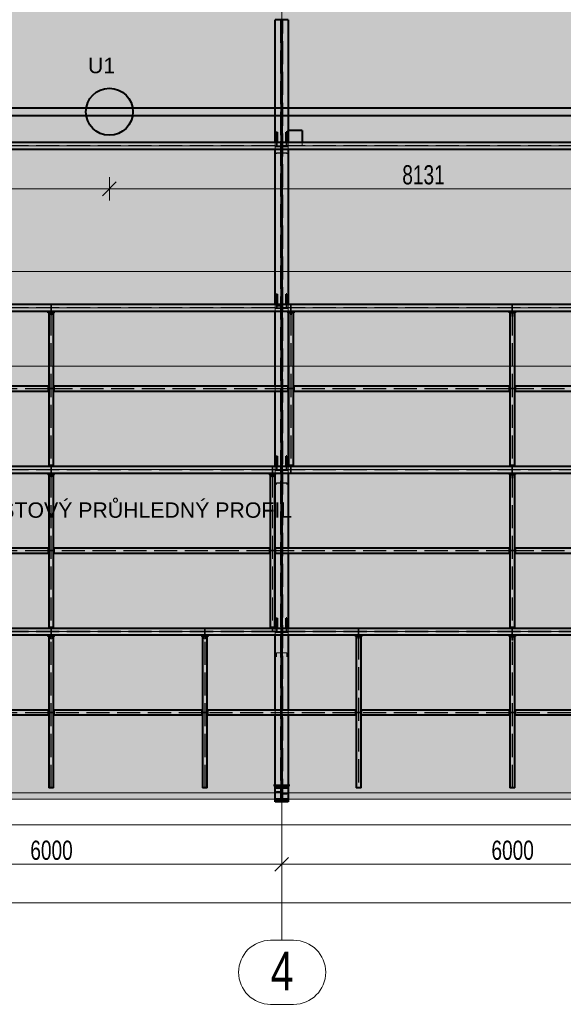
# Model space of a CAD drawing. Header units: metres. Extents: x 212 to 317, y 37 to 97.
# Tile 23 of 52: x 237 to 244, y 68 to 80. Entities that reach past the tile are written whole.
import ezdxf

# ---------------------------------------------------------------- set-up
doc = ezdxf.new("R2010")
doc.units = ezdxf.units.M
for name, pattern in [('__RA_15', [1.7, 1, -0.3, 0.1, -0.3]), ('__RA_2', [0.4, 0.3, -0.1]), ('__RA_4', [0.6, 0.3, -0.1, 0, -0.1, 0, -0.1])]:
    doc.linetypes.add(name, pattern=pattern)
for name, color, linetype, lineweight in [('OSY', 204, '__RA_15', 13), ('POPIS', 7, 'Continuous', 13), ('Standard', 7, 'Continuous', 40), ('VYZTUZ', 11, 'Continuous', 50)]:
    doc.layers.add(name, color=color, linetype=linetype, lineweight=lineweight)
doc.styles.add('ARIAL', font='ARIAL.TTF')

msp = doc.modelspace()

# ---------------------------------------------------------------- hatches: boundary and pattern name
at = {"layer": 'Standard', "linetype": 'Continuous', "lineweight": 13}
for color, points in [(7, [(225.682, 76.634), (291.2, 76.634), (288.775, 80.895), (228.108, 80.895)]), (204, [(228.441, 76.634), (228.441, 70.236), (244.441, 70.236), (244.441, 76.634)])]:
    msp.add_hatch(color=color, dxfattribs=at).paths.add_polyline_path(points)

# ---------------------------------------------------------------- linework, layer by layer
at = {"layer": 'OSY', "color": 204, "linetype": 'Continuous', "lineweight": 13}
for p, q in [((240.441, 68.407), (240.441, 93.935)), ((217.354, 78.742), (298.452, 78.742)), ((217.354, 76.634), (298.452, 76.634)), ((217.354, 74.527), (298.452, 74.527)), ((217.354, 72.419), (298.452, 72.419)), ((217.354, 70.318), (298.452, 70.318)), ((240.596, 68.401), (240.297, 68.401)), ((240.441, 68.407), (240.441, 68.407)), ((240.596, 67.567), (240.297, 67.567))]:
    msp.add_line(p, q, dxfattribs=at)
for centre, start, end in [((240.297, 67.984), 90, 270), ((240.596, 67.984), 270, 90)]:
    msp.add_arc(centre, 0.417, start, end, dxfattribs=at)
at = {"layer": 'Standard', "color": 1, "linetype": 'Continuous', "lineweight": 40}
for p, q in [((240.435, 80.381), (240.355, 80.381)), ((240.355, 78.787), (240.355, 80.381)), ((240.435, 80.381), (240.435, 78.787)), ((240.527, 80.381), (240.447, 80.381)), ((240.447, 78.787), (240.447, 80.381)), ((240.527, 80.381), (240.527, 78.942)), ((230.154, 79.234), (286.728, 79.234)), ((229.982, 79.134), (286.9, 79.134)), ((240.527, 78.942), (240.527, 78.787)), ((240.707, 78.942), (240.527, 78.942)), ((240.527, 78.787), (240.527, 78.942)), ((240.707, 78.942), (240.707, 78.787)), ((240.373, 78.787), (240.373, 78.918)), ((240.381, 78.918), (240.373, 78.918)), ((240.381, 78.918), (240.381, 78.787)), ((240.447, 78.833), (240.435, 78.833)), ((240.509, 78.918), (240.501, 78.918)), ((240.501, 78.787), (240.501, 78.918)), ((240.509, 78.918), (240.509, 78.787)), ((234.447, 78.787), (240.435, 78.787)), ((234.447, 78.697), (240.435, 78.697)), ((240.355, 76.679), (240.355, 78.697)), ((240.435, 78.787), (240.435, 78.697)), ((240.447, 78.739), (240.435, 78.739)), ((240.435, 78.729), (240.447, 78.729)), ((240.435, 78.697), (240.435, 76.679)), ((240.447, 78.787), (246.435, 78.787)), ((240.447, 78.697), (240.447, 78.787)), ((240.447, 76.679), (240.447, 78.697)), ((240.447, 78.697), (246.435, 78.697)), ((240.527, 78.697), (240.527, 76.679)), ((240.447, 78.533), (240.435, 78.533)), ((240.373, 76.679), (240.373, 76.811)), ((240.381, 76.811), (240.373, 76.811)), ((240.381, 76.811), (240.381, 76.679)), ((240.509, 76.811), (240.501, 76.811)), ((240.501, 76.679), (240.501, 76.811)), ((240.509, 76.811), (240.509, 76.679)), ((234.447, 76.679), (240.435, 76.679)), ((240.447, 76.735), (240.435, 76.735)), ((240.435, 76.679), (240.435, 76.589)), ((240.447, 76.632), (240.435, 76.632)), ((240.447, 76.679), (246.435, 76.679)), ((240.447, 76.589), (240.447, 76.679)), ((234.447, 76.589), (240.435, 76.589)), ((237.391, 76.581), (237.391, 76.589)), ((237.391, 76.581), (237.491, 76.581)), ((237.399, 76.581), (237.399, 76.576)), ((237.399, 76.576), (237.434, 76.576)), ((237.409, 76.571), (237.409, 74.58)), ((237.409, 76.571), (237.473, 76.571)), ((237.434, 76.576), (237.434, 76.571)), ((237.439, 76.571), (237.439, 76.581)), ((237.443, 76.581), (237.443, 76.571)), ((237.448, 76.571), (237.448, 76.576)), ((237.448, 76.576), (237.483, 76.576)), ((237.473, 74.58), (237.473, 76.571)), ((237.483, 76.576), (237.483, 76.581)), ((237.491, 76.589), (237.491, 76.581)), ((240.355, 75.613), (240.355, 76.589)), ((240.435, 76.622), (240.447, 76.622)), ((240.435, 76.589), (240.435, 75.613)), ((240.447, 75.613), (240.447, 76.589)), ((240.447, 76.589), (246.435, 76.589)), ((240.511, 76.581), (240.511, 76.589)), ((240.511, 76.581), (240.611, 76.581)), ((240.519, 76.581), (240.519, 76.576)), ((240.519, 76.576), (240.554, 76.576)), ((240.527, 76.581), (240.527, 75.621)), ((240.529, 76.571), (240.529, 74.58)), ((240.529, 76.571), (240.593, 76.571)), ((240.554, 76.576), (240.554, 76.571)), ((240.559, 76.571), (240.559, 76.581)), ((240.563, 76.581), (240.563, 76.571)), ((240.568, 76.571), (240.568, 76.576)), ((240.568, 76.576), (240.603, 76.576)), ((240.593, 74.58), (240.593, 76.571)), ((240.603, 76.576), (240.603, 76.581)), ((240.611, 76.589), (240.611, 76.581)), ((243.391, 76.581), (243.391, 76.589)), ((243.391, 76.581), (243.491, 76.581)), ((243.399, 76.581), (243.399, 76.576)), ((243.399, 76.576), (243.434, 76.576)), ((243.409, 76.571), (243.409, 74.58)), ((243.409, 76.571), (243.473, 76.571)), ((243.434, 76.576), (243.434, 76.571)), ((243.439, 76.571), (243.439, 76.581)), ((243.443, 76.581), (243.443, 76.571)), ((243.448, 76.571), (243.448, 76.576)), ((243.448, 76.576), (243.483, 76.576)), ((243.473, 74.58), (243.473, 76.571)), ((243.483, 76.576), (243.483, 76.581)), ((243.491, 76.589), (243.491, 76.581)), ((240.447, 76.385), (240.435, 76.385)), ((237.401, 75.613), (234.601, 75.613)), ((237.401, 75.621), (237.401, 75.613)), ((237.401, 75.621), (237.409, 75.621)), ((237.401, 75.613), (237.401, 75.549)), ((237.473, 75.621), (237.481, 75.621)), ((237.481, 75.613), (237.481, 75.621)), ((237.481, 75.549), (237.481, 75.613)), ((240.521, 75.613), (237.481, 75.613)), ((240.521, 75.621), (240.521, 75.613)), ((240.521, 75.621), (240.529, 75.621)), ((240.521, 75.613), (240.521, 75.549)), ((240.593, 75.621), (240.601, 75.621)), ((240.601, 75.613), (240.601, 75.621)), ((240.601, 75.549), (240.601, 75.613)), ((243.401, 75.613), (240.601, 75.613)), ((243.401, 75.621), (243.401, 75.613)), ((243.401, 75.621), (243.409, 75.621)), ((243.401, 75.613), (243.401, 75.549)), ((243.473, 75.621), (243.481, 75.621)), ((243.481, 75.613), (243.481, 75.621)), ((243.481, 75.549), (243.481, 75.613)), ((246.521, 75.613), (243.481, 75.613)), ((234.601, 75.549), (237.401, 75.549)), ((237.401, 75.549), (237.401, 75.541)), ((237.409, 75.541), (237.401, 75.541)), ((237.481, 75.541), (237.473, 75.541)), ((237.481, 75.541), (237.481, 75.549)), ((237.481, 75.549), (240.521, 75.549)), ((240.355, 74.572), (240.355, 75.549)), ((240.435, 75.549), (240.435, 74.572)), ((240.447, 74.572), (240.447, 75.549)), ((240.521, 75.549), (240.521, 75.541)), ((240.529, 75.541), (240.521, 75.541)), ((240.527, 75.541), (240.527, 74.58)), ((240.601, 75.541), (240.593, 75.541)), ((240.601, 75.541), (240.601, 75.549)), ((240.601, 75.549), (243.401, 75.549)), ((243.401, 75.549), (243.401, 75.541)), ((243.409, 75.541), (243.401, 75.541)), ((243.481, 75.541), (243.473, 75.541)), ((243.481, 75.541), (243.481, 75.549)), ((243.481, 75.549), (246.521, 75.549)), ((240.373, 74.572), (240.373, 74.703)), ((240.381, 74.703), (240.373, 74.703)), ((240.381, 74.703), (240.381, 74.572)), ((240.447, 74.618), (240.435, 74.618)), ((240.509, 74.703), (240.501, 74.703)), ((240.501, 74.572), (240.501, 74.703)), ((240.509, 74.703), (240.509, 74.572)), ((234.447, 74.572), (240.435, 74.572)), ((234.447, 74.482), (240.435, 74.482)), ((237.391, 74.474), (237.391, 74.482)), ((237.391, 74.474), (237.491, 74.474)), ((237.399, 74.474), (237.399, 74.469)), ((237.399, 74.469), (237.434, 74.469)), ((237.401, 74.572), (237.401, 74.58)), ((237.409, 74.58), (237.401, 74.58)), ((237.473, 74.58), (237.409, 74.58)), ((237.409, 74.464), (237.409, 72.472)), ((237.409, 74.464), (237.473, 74.464)), ((237.434, 74.469), (237.434, 74.464)), ((237.439, 74.464), (237.439, 74.474)), ((237.443, 74.474), (237.443, 74.464)), ((237.448, 74.464), (237.448, 74.469)), ((237.448, 74.469), (237.483, 74.469)), ((237.481, 74.58), (237.473, 74.58)), ((237.473, 72.472), (237.473, 74.464)), ((237.481, 74.58), (237.481, 74.572)), ((237.483, 74.469), (237.483, 74.474)), ((237.491, 74.482), (237.491, 74.474)), ((240.271, 74.474), (240.271, 74.482)), ((240.271, 74.474), (240.371, 74.474)), ((240.279, 74.474), (240.279, 74.469)), ((240.279, 74.469), (240.314, 74.469)), ((240.289, 74.464), (240.289, 72.472)), ((240.289, 74.464), (240.353, 74.464)), ((240.314, 74.469), (240.314, 74.464)), ((240.319, 74.464), (240.319, 74.474)), ((240.323, 74.474), (240.323, 74.464)), ((240.328, 74.464), (240.328, 74.469)), ((240.328, 74.469), (240.363, 74.469)), ((240.353, 72.472), (240.353, 74.464)), ((240.355, 73.513), (240.355, 74.469)), ((240.363, 74.469), (240.363, 74.474)), ((240.371, 74.482), (240.371, 74.474)), ((240.435, 74.572), (240.435, 74.482)), ((240.447, 74.524), (240.435, 74.524)), ((240.435, 74.514), (240.447, 74.514)), ((240.435, 74.482), (240.435, 73.505)), ((240.447, 74.572), (246.435, 74.572)), ((240.447, 74.482), (240.447, 74.572)), ((240.447, 73.505), (240.447, 74.482)), ((240.447, 74.482), (246.435, 74.482)), ((240.521, 74.572), (240.521, 74.58)), ((240.529, 74.58), (240.521, 74.58)), ((240.527, 74.482), (240.527, 73.505)), ((240.593, 74.58), (240.529, 74.58)), ((240.601, 74.58), (240.593, 74.58)), ((240.601, 74.58), (240.601, 74.572)), ((243.391, 74.474), (243.391, 74.482)), ((243.391, 74.474), (243.491, 74.474)), ((243.399, 74.474), (243.399, 74.469)), ((243.399, 74.469), (243.434, 74.469)), ((243.401, 74.572), (243.401, 74.58)), ((243.409, 74.58), (243.401, 74.58)), ((243.473, 74.58), (243.409, 74.58)), ((243.409, 74.464), (243.409, 72.472)), ((243.409, 74.464), (243.473, 74.464)), ((243.434, 74.469), (243.434, 74.464)), ((243.439, 74.464), (243.439, 74.474)), ((243.443, 74.474), (243.443, 74.464)), ((243.448, 74.464), (243.448, 74.469)), ((243.448, 74.469), (243.483, 74.469)), ((243.481, 74.58), (243.473, 74.58)), ((243.473, 72.472), (243.473, 74.464)), ((243.481, 74.58), (243.481, 74.572)), ((243.483, 74.469), (243.483, 74.474)), ((243.491, 74.482), (243.491, 74.474)), ((240.447, 74.218), (240.435, 74.218)), ((237.401, 73.505), (234.361, 73.505)), ((234.361, 73.441), (237.401, 73.441)), ((237.401, 73.513), (237.401, 73.505)), ((237.401, 73.513), (237.409, 73.513)), ((237.401, 73.505), (237.401, 73.441)), ((237.401, 73.441), (237.401, 73.433)), ((237.409, 73.433), (237.401, 73.433)), ((237.473, 73.513), (237.481, 73.513)), ((237.481, 73.433), (237.473, 73.433)), ((237.481, 73.505), (237.481, 73.513)), ((237.481, 73.441), (237.481, 73.505)), ((240.281, 73.505), (237.481, 73.505)), ((237.481, 73.433), (237.481, 73.441)), ((237.481, 73.441), (240.281, 73.441)), ((240.281, 73.513), (240.281, 73.505)), ((240.281, 73.513), (240.289, 73.513)), ((240.281, 73.505), (240.281, 73.441)), ((240.281, 73.441), (240.281, 73.433)), ((240.289, 73.433), (240.281, 73.433)), ((240.353, 73.513), (240.361, 73.513)), ((240.361, 73.433), (240.353, 73.433)), ((240.355, 72.464), (240.355, 73.433)), ((240.361, 73.505), (240.361, 73.513)), ((240.361, 73.441), (240.361, 73.505)), ((243.401, 73.505), (240.361, 73.505)), ((240.361, 73.433), (240.361, 73.441)), ((240.361, 73.441), (243.401, 73.441)), ((240.435, 73.441), (240.435, 72.464)), ((240.447, 72.464), (240.447, 73.441)), ((240.527, 73.441), (240.527, 72.464)), ((243.401, 73.513), (243.401, 73.505)), ((243.401, 73.513), (243.409, 73.513)), ((243.401, 73.505), (243.401, 73.441)), ((243.401, 73.441), (243.401, 73.433)), ((243.409, 73.433), (243.401, 73.433)), ((243.473, 73.513), (243.481, 73.513)), ((243.481, 73.433), (243.473, 73.433)), ((243.481, 73.505), (243.481, 73.513)), ((243.481, 73.441), (243.481, 73.505)), ((246.521, 73.505), (243.481, 73.505)), ((243.481, 73.433), (243.481, 73.441)), ((243.481, 73.441), (246.521, 73.441)), ((240.373, 72.464), (240.373, 72.595)), ((240.381, 72.595), (240.373, 72.595)), ((240.381, 72.595), (240.381, 72.464)), ((240.509, 72.595), (240.501, 72.595)), ((240.501, 72.464), (240.501, 72.595)), ((240.509, 72.595), (240.509, 72.464)), ((234.447, 72.464), (240.435, 72.464)), ((237.401, 72.464), (237.401, 72.472)), ((237.409, 72.472), (237.401, 72.472)), ((237.473, 72.472), (237.409, 72.472)), ((237.481, 72.472), (237.473, 72.472)), ((237.481, 72.472), (237.481, 72.464)), ((240.281, 72.464), (240.281, 72.472)), ((240.289, 72.472), (240.281, 72.472)), ((240.353, 72.472), (240.289, 72.472)), ((240.361, 72.472), (240.353, 72.472)), ((240.361, 72.472), (240.361, 72.464)), ((240.447, 72.5), (240.435, 72.5)), ((240.435, 72.464), (240.435, 72.374)), ((240.447, 72.416), (240.435, 72.416)), ((240.435, 72.406), (240.447, 72.406)), ((240.447, 72.464), (246.435, 72.464)), ((240.447, 72.374), (240.447, 72.464)), ((243.401, 72.464), (243.401, 72.472)), ((243.409, 72.472), (243.401, 72.472)), ((243.473, 72.472), (243.409, 72.472)), ((243.481, 72.472), (243.473, 72.472)), ((243.481, 72.472), (243.481, 72.464)), ((234.447, 72.374), (240.435, 72.374)), ((237.391, 72.366), (237.391, 72.374)), ((237.391, 72.366), (237.491, 72.366)), ((237.399, 72.366), (237.399, 72.361)), ((237.399, 72.361), (237.434, 72.361)), ((237.409, 72.356), (237.473, 72.356)), ((237.409, 72.356), (237.409, 70.386)), ((237.434, 72.361), (237.434, 72.356)), ((237.439, 72.356), (237.439, 72.366)), ((237.443, 72.366), (237.443, 72.356)), ((237.448, 72.356), (237.448, 72.361)), ((237.448, 72.361), (237.483, 72.361)), ((237.473, 70.386), (237.473, 72.356)), ((237.483, 72.361), (237.483, 72.366)), ((237.491, 72.374), (237.491, 72.366)), ((239.391, 72.366), (239.391, 72.374)), ((239.391, 72.366), (239.491, 72.366)), ((239.399, 72.366), (239.399, 72.361)), ((239.399, 72.361), (239.434, 72.361)), ((239.409, 72.356), (239.473, 72.356)), ((239.409, 72.356), (239.409, 70.386)), ((239.434, 72.361), (239.434, 72.356)), ((239.439, 72.356), (239.439, 72.366)), ((239.443, 72.366), (239.443, 72.356)), ((239.448, 72.356), (239.448, 72.361)), ((239.448, 72.361), (239.483, 72.361)), ((239.473, 70.386), (239.473, 72.356)), ((239.483, 72.361), (239.483, 72.366)), ((239.491, 72.374), (239.491, 72.366)), ((240.355, 71.397), (240.355, 72.374)), ((240.435, 72.374), (240.435, 71.397)), ((240.447, 71.397), (240.447, 72.374)), ((240.447, 72.374), (246.435, 72.374)), ((240.527, 72.374), (240.527, 71.397)), ((241.391, 72.366), (241.391, 72.374)), ((241.391, 72.366), (241.491, 72.366)), ((241.399, 72.366), (241.399, 72.361)), ((241.399, 72.361), (241.434, 72.361)), ((241.409, 72.356), (241.409, 70.386)), ((241.409, 72.356), (241.473, 72.356)), ((241.434, 72.361), (241.434, 72.356)), ((241.439, 72.356), (241.439, 72.366)), ((241.443, 72.366), (241.443, 72.356)), ((241.448, 72.356), (241.448, 72.361)), ((241.448, 72.361), (241.483, 72.361)), ((241.473, 70.386), (241.473, 72.356)), ((241.483, 72.361), (241.483, 72.366)), ((241.491, 72.374), (241.491, 72.366)), ((243.391, 72.366), (243.391, 72.374)), ((243.391, 72.366), (243.491, 72.366)), ((243.399, 72.366), (243.399, 72.361)), ((243.399, 72.361), (243.434, 72.361)), ((243.409, 72.356), (243.473, 72.356)), ((243.409, 72.356), (243.409, 70.386)), ((243.434, 72.361), (243.434, 72.356)), ((243.439, 72.356), (243.439, 72.366)), ((243.443, 72.366), (243.443, 72.356)), ((243.448, 72.356), (243.448, 72.361)), ((243.448, 72.361), (243.483, 72.361)), ((243.473, 70.386), (243.473, 72.356)), ((243.483, 72.361), (243.483, 72.366)), ((243.491, 72.374), (243.491, 72.366)), ((240.447, 72), (240.435, 72)), ((237.401, 71.397), (235.481, 71.397)), ((237.401, 71.405), (237.401, 71.397)), ((237.401, 71.405), (237.409, 71.405)), ((237.401, 71.397), (237.401, 71.333)), ((237.473, 71.405), (237.481, 71.405)), ((237.481, 71.397), (237.481, 71.405)), ((237.481, 71.333), (237.481, 71.397)), ((239.401, 71.397), (237.481, 71.397)), ((239.401, 71.405), (239.401, 71.397)), ((239.401, 71.405), (239.409, 71.405)), ((239.401, 71.397), (239.401, 71.333)), ((239.473, 71.405), (239.481, 71.405)), ((239.481, 71.397), (239.481, 71.405)), ((239.481, 71.333), (239.481, 71.397)), ((241.401, 71.397), (239.481, 71.397)), ((241.401, 71.405), (241.401, 71.397)), ((241.401, 71.405), (241.409, 71.405)), ((241.401, 71.397), (241.401, 71.333)), ((241.473, 71.405), (241.481, 71.405)), ((241.481, 71.397), (241.481, 71.405)), ((241.481, 71.333), (241.481, 71.397)), ((243.401, 71.397), (241.481, 71.397)), ((243.401, 71.405), (243.401, 71.397)), ((243.401, 71.405), (243.409, 71.405)), ((243.401, 71.397), (243.401, 71.333)), ((243.473, 71.405), (243.481, 71.405)), ((243.481, 71.397), (243.481, 71.405)), ((243.481, 71.333), (243.481, 71.397)), ((245.401, 71.397), (243.481, 71.397)), ((235.481, 71.333), (237.401, 71.333)), ((237.401, 71.333), (237.401, 71.325)), ((237.409, 71.325), (237.401, 71.325)), ((237.481, 71.325), (237.473, 71.325)), ((237.481, 71.325), (237.481, 71.333)), ((237.481, 71.333), (239.401, 71.333)), ((239.401, 71.333), (239.401, 71.325)), ((239.409, 71.325), (239.401, 71.325)), ((239.481, 71.325), (239.473, 71.325)), ((239.481, 71.325), (239.481, 71.333)), ((239.481, 71.333), (241.401, 71.333)), ((240.355, 70.386), (240.355, 71.333)), ((240.435, 71.333), (240.435, 70.396)), ((240.447, 70.386), (240.447, 71.333)), ((240.527, 71.333), (240.527, 70.201)), ((241.401, 71.333), (241.401, 71.325)), ((241.409, 71.325), (241.401, 71.325)), ((241.481, 71.325), (241.473, 71.325)), ((241.481, 71.325), (241.481, 71.333)), ((241.481, 71.333), (243.401, 71.333)), ((243.401, 71.333), (243.401, 71.325)), ((243.409, 71.325), (243.401, 71.325)), ((243.481, 71.325), (243.473, 71.325)), ((243.481, 71.325), (243.481, 71.333)), ((243.481, 71.333), (245.401, 71.333)), ((237.473, 70.386), (237.409, 70.386)), ((239.473, 70.386), (239.409, 70.386)), ((240.355, 70.386), (240.355, 70.396)), ((240.525, 70.396), (240.355, 70.396)), ((240.355, 70.226), (240.355, 70.386)), ((240.355, 70.386), (240.525, 70.386)), ((240.447, 70.413), (240.435, 70.413)), ((240.435, 70.396), (240.435, 70.236)), ((240.447, 70.226), (240.447, 70.386)), ((240.525, 70.396), (240.525, 70.386)), ((241.473, 70.386), (241.409, 70.386)), ((243.473, 70.386), (243.409, 70.386)), ((240.525, 70.236), (240.355, 70.236)), ((240.355, 70.226), (240.355, 70.236)), ((240.355, 70.201), (240.355, 70.226)), ((240.355, 70.226), (240.525, 70.226)), ((240.435, 70.236), (240.435, 70.201)), ((240.447, 70.201), (240.447, 70.226)), ((240.525, 70.236), (240.525, 70.226)), ((240.435, 70.201), (240.355, 70.201)), ((240.447, 70.212), (240.435, 70.212)), ((240.527, 70.201), (240.447, 70.201))]:
    msp.add_line(p, q, dxfattribs=at)
at = {"layer": 'Standard', "color": 136, "linetype": '__RA_2', "lineweight": 18}
for p, q in [((240.425, 80.381), (240.425, 70.202)), ((240.457, 70.202), (240.457, 80.381)), ((234.447, 78.745), (240.435, 78.745)), ((234.447, 78.739), (240.435, 78.739)), ((240.355, 78.739), (240.355, 78.787)), ((240.355, 78.729), (240.355, 78.739)), ((240.355, 78.697), (240.355, 78.729)), ((240.355, 78.729), (240.435, 78.729)), ((240.373, 78.805), (240.381, 78.805)), ((240.373, 78.745), (240.373, 78.787)), ((240.381, 78.787), (240.381, 78.745)), ((240.427, 78.801), (240.427, 78.801)), ((240.435, 78.801), (240.427, 78.801)), ((240.427, 78.801), (240.427, 78.77)), ((240.455, 78.801), (240.447, 78.801)), ((240.447, 78.745), (246.435, 78.745)), ((240.447, 78.739), (246.435, 78.739)), ((240.447, 78.729), (240.525, 78.729)), ((240.455, 78.77), (240.455, 78.801)), ((240.455, 78.801), (240.455, 78.801)), ((240.501, 78.805), (240.509, 78.805)), ((240.501, 78.745), (240.501, 78.787)), ((240.509, 78.787), (240.509, 78.745)), ((240.525, 78.739), (240.525, 78.729)), ((240.527, 78.787), (240.527, 78.741)), ((240.527, 78.741), (240.527, 78.787)), ((240.527, 78.741), (240.527, 78.697)), ((240.707, 78.741), (240.527, 78.741)), ((240.707, 78.787), (240.707, 78.741)), ((240.429, 78.649), (240.375, 78.649)), ((240.375, 78.649), (240.375, 78.645)), ((240.375, 78.645), (240.375, 78.636)), ((240.375, 78.645), (240.435, 78.645)), ((240.429, 78.653), (240.429, 78.649)), ((240.429, 78.645), (240.429, 78.649)), ((240.447, 78.645), (240.507, 78.645)), ((240.453, 78.649), (240.453, 78.653)), ((240.507, 78.649), (240.453, 78.649)), ((240.453, 78.649), (240.453, 78.645)), ((240.507, 78.645), (240.507, 78.649)), ((240.507, 78.636), (240.507, 78.645)), ((234.447, 76.637), (240.435, 76.637)), ((234.447, 76.632), (240.435, 76.632)), ((237.437, 76.647), (237.437, 76.679)), ((237.445, 76.647), (237.437, 76.647)), ((237.437, 76.647), (237.437, 76.637)), ((237.437, 76.632), (237.437, 76.622)), ((237.445, 76.679), (237.445, 76.647)), ((237.445, 76.637), (237.445, 76.647)), ((237.445, 76.622), (237.445, 76.632)), ((240.355, 76.632), (240.355, 76.679)), ((240.355, 76.622), (240.355, 76.632)), ((240.373, 76.698), (240.381, 76.698)), ((240.373, 76.637), (240.373, 76.679)), ((240.427, 76.661), (240.375, 76.661)), ((240.375, 76.661), (240.375, 76.653)), ((240.375, 76.661), (240.375, 76.661)), ((240.375, 76.653), (240.435, 76.653)), ((240.381, 76.679), (240.381, 76.637)), ((240.427, 76.713), (240.427, 76.712)), ((240.427, 76.712), (240.427, 76.661)), ((240.435, 76.712), (240.427, 76.712)), ((240.447, 76.637), (246.435, 76.637)), ((240.507, 76.633), (240.447, 76.633)), ((240.447, 76.632), (246.435, 76.632)), ((240.501, 76.698), (240.509, 76.698)), ((240.501, 76.637), (240.501, 76.679)), ((240.507, 76.633), (240.507, 76.633)), ((240.507, 76.625), (240.507, 76.633)), ((240.509, 76.679), (240.509, 76.637)), ((240.525, 76.632), (240.525, 76.622)), ((240.527, 76.679), (240.527, 76.581)), ((240.557, 76.647), (240.557, 76.679)), ((240.565, 76.647), (240.557, 76.647)), ((240.557, 76.647), (240.557, 76.637)), ((240.557, 76.632), (240.557, 76.622)), ((240.565, 76.679), (240.565, 76.647)), ((240.565, 76.637), (240.565, 76.647)), ((240.565, 76.622), (240.565, 76.632)), ((243.437, 76.647), (243.437, 76.679)), ((243.445, 76.647), (243.437, 76.647)), ((243.437, 76.647), (243.437, 76.637)), ((243.437, 76.632), (243.437, 76.622)), ((243.445, 76.679), (243.445, 76.647)), ((243.445, 76.637), (243.445, 76.647)), ((243.445, 76.622), (243.445, 76.632)), ((237.434, 76.571), (237.434, 76.541)), ((237.434, 76.541), (237.439, 76.541)), ((237.437, 76.622), (237.445, 76.622)), ((237.437, 76.589), (237.437, 76.622)), ((237.439, 76.571), (237.439, 74.58)), ((237.443, 76.571), (237.443, 74.58)), ((237.443, 76.541), (237.448, 76.541)), ((237.445, 76.622), (237.445, 76.589)), ((237.448, 76.541), (237.448, 76.571)), ((240.355, 76.589), (240.355, 76.622)), ((240.355, 76.622), (240.435, 76.622)), ((240.447, 76.622), (240.525, 76.622)), ((240.455, 76.589), (240.455, 76.625)), ((240.455, 76.625), (240.455, 76.625)), ((240.455, 76.625), (240.507, 76.625)), ((240.554, 76.571), (240.554, 76.541)), ((240.554, 76.541), (240.559, 76.541)), ((240.557, 76.622), (240.565, 76.622)), ((240.557, 76.589), (240.557, 76.622)), ((240.559, 76.571), (240.559, 74.58)), ((240.563, 76.571), (240.563, 74.58)), ((240.563, 76.541), (240.568, 76.541)), ((240.565, 76.622), (240.565, 76.589)), ((240.568, 76.541), (240.568, 76.571)), ((243.434, 76.571), (243.434, 76.521)), ((243.434, 76.521), (243.439, 76.521)), ((243.437, 76.622), (243.445, 76.622)), ((243.437, 76.589), (243.437, 76.622)), ((243.439, 76.571), (243.439, 74.58)), ((243.443, 76.571), (243.443, 74.58)), ((243.443, 76.521), (243.448, 76.521)), ((243.445, 76.622), (243.445, 76.589)), ((243.448, 76.521), (243.448, 76.571)), ((240.355, 75.549), (240.355, 75.613)), ((240.435, 75.613), (240.435, 75.549)), ((240.447, 75.549), (240.447, 75.613)), ((240.527, 75.621), (240.527, 75.541)), ((237.401, 75.583), (234.601, 75.583)), ((237.401, 75.578), (234.601, 75.578)), ((237.409, 75.585), (237.429, 75.585)), ((237.429, 75.577), (237.409, 75.577)), ((237.439, 75.585), (237.429, 75.585)), ((237.429, 75.585), (237.429, 75.577)), ((237.429, 75.577), (237.439, 75.577)), ((237.453, 75.585), (237.443, 75.585)), ((237.443, 75.577), (237.453, 75.577)), ((237.453, 75.577), (237.453, 75.585)), ((237.453, 75.585), (237.473, 75.585)), ((237.473, 75.577), (237.453, 75.577)), ((240.521, 75.583), (237.481, 75.583)), ((240.521, 75.578), (237.481, 75.578)), ((240.529, 75.585), (240.549, 75.585)), ((240.549, 75.577), (240.529, 75.577)), ((240.559, 75.585), (240.549, 75.585)), ((240.549, 75.585), (240.549, 75.577)), ((240.549, 75.577), (240.559, 75.577)), ((240.573, 75.585), (240.563, 75.585)), ((240.563, 75.577), (240.573, 75.577)), ((240.573, 75.577), (240.573, 75.585)), ((240.573, 75.585), (240.593, 75.585)), ((240.593, 75.577), (240.573, 75.577)), ((243.401, 75.583), (240.601, 75.583)), ((243.401, 75.578), (240.601, 75.578)), ((243.409, 75.585), (243.429, 75.585)), ((243.429, 75.577), (243.409, 75.577)), ((243.439, 75.585), (243.429, 75.585)), ((243.429, 75.585), (243.429, 75.577)), ((243.429, 75.577), (243.439, 75.577)), ((243.453, 75.585), (243.443, 75.585)), ((243.443, 75.577), (243.453, 75.577)), ((243.453, 75.577), (243.453, 75.585)), ((243.453, 75.585), (243.473, 75.585)), ((243.473, 75.577), (243.453, 75.577)), ((246.521, 75.583), (243.481, 75.583)), ((246.521, 75.578), (243.481, 75.578)), ((240.373, 74.59), (240.381, 74.59)), ((240.501, 74.59), (240.509, 74.59)), ((234.447, 74.529), (240.435, 74.529)), ((234.447, 74.524), (240.435, 74.524)), ((237.434, 74.464), (237.434, 74.434)), ((237.437, 74.539), (237.437, 74.572)), ((237.445, 74.539), (237.437, 74.539)), ((237.437, 74.539), (237.437, 74.529)), ((237.437, 74.524), (237.437, 74.514)), ((237.437, 74.514), (237.445, 74.514)), ((237.437, 74.482), (237.437, 74.514)), ((237.439, 74.464), (237.439, 72.472)), ((237.443, 74.464), (237.443, 72.472)), ((237.445, 74.572), (237.445, 74.539)), ((237.445, 74.529), (237.445, 74.539)), ((237.445, 74.514), (237.445, 74.524)), ((237.445, 74.514), (237.445, 74.482)), ((237.448, 74.434), (237.448, 74.464)), ((240.314, 74.464), (240.314, 74.434)), ((240.317, 74.539), (240.317, 74.572)), ((240.325, 74.539), (240.317, 74.539)), ((240.317, 74.539), (240.317, 74.529)), ((240.317, 74.524), (240.317, 74.514)), ((240.317, 74.514), (240.325, 74.514)), ((240.317, 74.482), (240.317, 74.514)), ((240.319, 74.464), (240.319, 72.472)), ((240.323, 74.464), (240.323, 72.472)), ((240.325, 74.572), (240.325, 74.539)), ((240.325, 74.529), (240.325, 74.539)), ((240.325, 74.514), (240.325, 74.524)), ((240.325, 74.514), (240.325, 74.482)), ((240.328, 74.434), (240.328, 74.464)), ((240.355, 74.524), (240.355, 74.572)), ((240.355, 74.514), (240.355, 74.524)), ((240.355, 74.482), (240.355, 74.514)), ((240.355, 74.514), (240.435, 74.514)), ((240.355, 74.469), (240.355, 74.482)), ((240.373, 74.529), (240.373, 74.572)), ((240.381, 74.572), (240.381, 74.529)), ((240.429, 74.575), (240.429, 74.575)), ((240.435, 74.575), (240.429, 74.575)), ((240.429, 74.575), (240.429, 74.554)), ((240.453, 74.575), (240.447, 74.575)), ((240.447, 74.529), (246.435, 74.529)), ((240.447, 74.524), (246.435, 74.524)), ((240.447, 74.514), (240.525, 74.514)), ((240.453, 74.554), (240.453, 74.575)), ((240.453, 74.575), (240.453, 74.575)), ((240.501, 74.529), (240.501, 74.572)), ((240.509, 74.572), (240.509, 74.529)), ((240.525, 74.524), (240.525, 74.514)), ((240.527, 74.58), (240.527, 74.482)), ((240.557, 74.539), (240.557, 74.572)), ((240.565, 74.539), (240.557, 74.539)), ((240.557, 74.539), (240.557, 74.529)), ((240.557, 74.524), (240.557, 74.514)), ((240.557, 74.514), (240.565, 74.514)), ((240.557, 74.482), (240.557, 74.514)), ((240.565, 74.572), (240.565, 74.539)), ((240.565, 74.529), (240.565, 74.539)), ((240.565, 74.514), (240.565, 74.524)), ((240.565, 74.514), (240.565, 74.482)), ((243.434, 74.464), (243.434, 74.414)), ((243.437, 74.539), (243.437, 74.572)), ((243.445, 74.539), (243.437, 74.539)), ((243.437, 74.539), (243.437, 74.529)), ((243.437, 74.524), (243.437, 74.514)), ((243.437, 74.514), (243.445, 74.514)), ((243.437, 74.482), (243.437, 74.514)), ((243.439, 74.464), (243.439, 72.472)), ((243.443, 74.464), (243.443, 72.472)), ((243.445, 74.572), (243.445, 74.539)), ((243.445, 74.529), (243.445, 74.539)), ((243.445, 74.514), (243.445, 74.524)), ((243.445, 74.514), (243.445, 74.482)), ((243.448, 74.414), (243.448, 74.464)), ((237.434, 74.434), (237.439, 74.434)), ((237.443, 74.434), (237.448, 74.434)), ((240.314, 74.434), (240.319, 74.434)), ((240.323, 74.434), (240.328, 74.434)), ((240.429, 74.355), (240.375, 74.355)), ((240.375, 74.355), (240.375, 74.352)), ((240.375, 74.352), (240.375, 74.332)), ((240.375, 74.352), (240.435, 74.352)), ((240.429, 74.357), (240.429, 74.355)), ((240.429, 74.346), (240.429, 74.355)), ((240.447, 74.352), (240.507, 74.352)), ((240.453, 74.355), (240.453, 74.357)), ((240.507, 74.355), (240.453, 74.355)), ((240.453, 74.355), (240.453, 74.346)), ((240.507, 74.352), (240.507, 74.355)), ((240.507, 74.332), (240.507, 74.352)), ((243.434, 74.414), (243.439, 74.414)), ((243.443, 74.414), (243.448, 74.414)), ((237.401, 73.475), (234.361, 73.475)), ((237.401, 73.471), (234.361, 73.471)), ((237.409, 73.477), (237.429, 73.477)), ((237.429, 73.469), (237.409, 73.469)), ((237.439, 73.477), (237.429, 73.477)), ((237.429, 73.477), (237.429, 73.469)), ((237.429, 73.469), (237.439, 73.469)), ((237.453, 73.477), (237.443, 73.477)), ((237.443, 73.469), (237.453, 73.469)), ((237.453, 73.469), (237.453, 73.477)), ((237.453, 73.477), (237.473, 73.477)), ((237.473, 73.469), (237.453, 73.469)), ((240.281, 73.475), (237.481, 73.475)), ((240.281, 73.471), (237.481, 73.471)), ((240.289, 73.477), (240.309, 73.477)), ((240.309, 73.469), (240.289, 73.469)), ((240.319, 73.477), (240.309, 73.477)), ((240.309, 73.477), (240.309, 73.469)), ((240.309, 73.469), (240.319, 73.469)), ((240.333, 73.477), (240.323, 73.477)), ((240.323, 73.469), (240.333, 73.469)), ((240.333, 73.469), (240.333, 73.477)), ((240.333, 73.477), (240.353, 73.477)), ((240.353, 73.469), (240.333, 73.469)), ((240.355, 73.433), (240.355, 73.513)), ((243.401, 73.475), (240.361, 73.475)), ((243.401, 73.471), (240.361, 73.471)), ((240.435, 73.505), (240.435, 73.441)), ((240.447, 73.441), (240.447, 73.505)), ((240.527, 73.505), (240.527, 73.441)), ((243.409, 73.477), (243.429, 73.477)), ((243.429, 73.469), (243.409, 73.469)), ((243.439, 73.477), (243.429, 73.477)), ((243.429, 73.477), (243.429, 73.469)), ((243.429, 73.469), (243.439, 73.469)), ((243.453, 73.477), (243.443, 73.477)), ((243.443, 73.469), (243.453, 73.469)), ((243.453, 73.469), (243.453, 73.477)), ((243.453, 73.477), (243.473, 73.477)), ((243.473, 73.469), (243.453, 73.469)), ((246.521, 73.475), (243.481, 73.475)), ((246.521, 73.471), (243.481, 73.471)), ((234.447, 72.422), (240.435, 72.422)), ((234.447, 72.416), (240.435, 72.416)), ((237.437, 72.432), (237.437, 72.464)), ((237.445, 72.432), (237.437, 72.432)), ((237.437, 72.432), (237.437, 72.422)), ((237.437, 72.416), (237.437, 72.406)), ((237.437, 72.406), (237.445, 72.406)), ((237.437, 72.374), (237.437, 72.406)), ((237.445, 72.464), (237.445, 72.432)), ((237.445, 72.422), (237.445, 72.432)), ((237.445, 72.406), (237.445, 72.416)), ((237.445, 72.406), (237.445, 72.374)), ((239.437, 72.432), (239.437, 72.464)), ((239.445, 72.432), (239.437, 72.432)), ((239.437, 72.432), (239.437, 72.422)), ((239.437, 72.416), (239.437, 72.406)), ((239.437, 72.406), (239.445, 72.406)), ((239.437, 72.374), (239.437, 72.406)), ((239.445, 72.464), (239.445, 72.432)), ((239.445, 72.422), (239.445, 72.432)), ((239.445, 72.406), (239.445, 72.416)), ((239.445, 72.406), (239.445, 72.374)), ((240.317, 72.432), (240.317, 72.464)), ((240.325, 72.432), (240.317, 72.432)), ((240.317, 72.432), (240.317, 72.422)), ((240.325, 72.464), (240.325, 72.432)), ((240.325, 72.422), (240.325, 72.432)), ((240.355, 72.416), (240.355, 72.464)), ((240.355, 72.406), (240.355, 72.416)), ((240.355, 72.374), (240.355, 72.406)), ((240.355, 72.406), (240.435, 72.406)), ((240.373, 72.482), (240.381, 72.482)), ((240.373, 72.422), (240.373, 72.464)), ((240.381, 72.464), (240.381, 72.422)), ((240.447, 72.422), (246.435, 72.422)), ((240.447, 72.416), (246.435, 72.416)), ((240.447, 72.406), (240.525, 72.406)), ((240.501, 72.482), (240.509, 72.482)), ((240.501, 72.422), (240.501, 72.464)), ((240.509, 72.464), (240.509, 72.422)), ((240.525, 72.416), (240.525, 72.406)), ((240.527, 72.464), (240.527, 72.374)), ((241.437, 72.432), (241.437, 72.464)), ((241.445, 72.432), (241.437, 72.432)), ((241.437, 72.432), (241.437, 72.422)), ((241.437, 72.416), (241.437, 72.406)), ((241.437, 72.406), (241.445, 72.406)), ((241.437, 72.374), (241.437, 72.406)), ((241.445, 72.464), (241.445, 72.432)), ((241.445, 72.422), (241.445, 72.432)), ((241.445, 72.406), (241.445, 72.416)), ((241.445, 72.406), (241.445, 72.374)), ((243.437, 72.432), (243.437, 72.464)), ((243.445, 72.432), (243.437, 72.432)), ((243.437, 72.432), (243.437, 72.422)), ((243.437, 72.416), (243.437, 72.406)), ((243.437, 72.406), (243.445, 72.406)), ((243.437, 72.374), (243.437, 72.406)), ((243.445, 72.464), (243.445, 72.432)), ((243.445, 72.422), (243.445, 72.432)), ((243.445, 72.406), (243.445, 72.416)), ((243.445, 72.406), (243.445, 72.374)), ((237.434, 72.356), (237.434, 72.326)), ((237.434, 72.326), (237.439, 72.326)), ((237.439, 70.386), (237.439, 72.356)), ((237.443, 70.386), (237.443, 72.356)), ((237.443, 72.326), (237.448, 72.326)), ((237.448, 72.326), (237.448, 72.356)), ((239.434, 72.356), (239.434, 72.326)), ((239.434, 72.326), (239.439, 72.326)), ((239.439, 70.386), (239.439, 72.356)), ((239.443, 70.386), (239.443, 72.356)), ((239.443, 72.326), (239.448, 72.326)), ((239.448, 72.326), (239.448, 72.356)), ((241.434, 72.356), (241.434, 72.326)), ((241.434, 72.326), (241.439, 72.326)), ((241.439, 72.356), (241.439, 70.386)), ((241.443, 72.356), (241.443, 70.386)), ((241.443, 72.326), (241.448, 72.326)), ((241.448, 72.326), (241.448, 72.356)), ((243.434, 72.356), (243.434, 72.306)), ((243.434, 72.306), (243.439, 72.306)), ((243.439, 70.386), (243.439, 72.356)), ((243.443, 70.386), (243.443, 72.356)), ((243.443, 72.306), (243.448, 72.306)), ((243.448, 72.306), (243.448, 72.356)), ((240.429, 72.143), (240.375, 72.143)), ((240.375, 72.143), (240.375, 72.141)), ((240.375, 72.141), (240.375, 72.09)), ((240.375, 72.141), (240.435, 72.141)), ((240.429, 72.146), (240.429, 72.143)), ((240.429, 72.112), (240.429, 72.143)), ((240.447, 72.141), (240.507, 72.141)), ((240.453, 72.143), (240.453, 72.146)), ((240.453, 72.143), (240.453, 72.112)), ((240.507, 72.143), (240.453, 72.143)), ((240.507, 72.141), (240.507, 72.143)), ((240.507, 72.09), (240.507, 72.141)), ((240.355, 71.333), (240.355, 71.397)), ((240.435, 71.397), (240.435, 71.333)), ((240.447, 71.333), (240.447, 71.397)), ((240.527, 71.397), (240.527, 71.333)), ((237.401, 71.367), (235.481, 71.367)), ((237.401, 71.363), (235.481, 71.363)), ((237.409, 71.369), (237.429, 71.369)), ((237.429, 71.361), (237.409, 71.361)), ((237.439, 71.369), (237.429, 71.369)), ((237.429, 71.369), (237.429, 71.361)), ((237.429, 71.361), (237.439, 71.361)), ((237.453, 71.369), (237.443, 71.369)), ((237.443, 71.361), (237.453, 71.361)), ((237.453, 71.361), (237.453, 71.369)), ((237.453, 71.369), (237.473, 71.369)), ((237.473, 71.361), (237.453, 71.361)), ((239.401, 71.367), (237.481, 71.367)), ((239.401, 71.363), (237.481, 71.363)), ((239.409, 71.369), (239.429, 71.369)), ((239.429, 71.361), (239.409, 71.361)), ((239.439, 71.369), (239.429, 71.369)), ((239.429, 71.369), (239.429, 71.361)), ((239.429, 71.361), (239.439, 71.361)), ((239.453, 71.369), (239.443, 71.369)), ((239.443, 71.361), (239.453, 71.361)), ((239.453, 71.361), (239.453, 71.369)), ((239.453, 71.369), (239.473, 71.369)), ((239.473, 71.361), (239.453, 71.361)), ((241.401, 71.367), (239.481, 71.367)), ((241.401, 71.363), (239.481, 71.363)), ((241.409, 71.369), (241.429, 71.369)), ((241.429, 71.361), (241.409, 71.361)), ((241.439, 71.369), (241.429, 71.369)), ((241.429, 71.369), (241.429, 71.361)), ((241.429, 71.361), (241.439, 71.361)), ((241.453, 71.369), (241.443, 71.369)), ((241.443, 71.361), (241.453, 71.361)), ((241.453, 71.361), (241.453, 71.369)), ((241.453, 71.369), (241.473, 71.369)), ((241.473, 71.361), (241.453, 71.361)), ((243.401, 71.367), (241.481, 71.367)), ((243.401, 71.363), (241.481, 71.363)), ((243.409, 71.369), (243.429, 71.369)), ((243.429, 71.361), (243.409, 71.361)), ((243.439, 71.369), (243.429, 71.369)), ((243.429, 71.369), (243.429, 71.361)), ((243.429, 71.361), (243.439, 71.361)), ((243.453, 71.369), (243.443, 71.369)), ((243.443, 71.361), (243.453, 71.361)), ((243.453, 71.361), (243.453, 71.369)), ((243.453, 71.369), (243.473, 71.369)), ((243.473, 71.361), (243.453, 71.361)), ((245.401, 71.367), (243.481, 71.367)), ((245.401, 71.363), (243.481, 71.363)), ((240.429, 70.39), (240.429, 70.389)), ((240.429, 70.389), (240.429, 70.335)), ((240.435, 70.389), (240.429, 70.389)), ((240.375, 70.336), (240.375, 70.335)), ((240.429, 70.335), (240.375, 70.335)), ((240.375, 70.335), (240.375, 70.329)), ((240.375, 70.329), (240.435, 70.329)), ((240.507, 70.309), (240.447, 70.309)), ((240.447, 70.249), (240.453, 70.249)), ((240.453, 70.304), (240.453, 70.303)), ((240.453, 70.249), (240.453, 70.303)), ((240.453, 70.303), (240.507, 70.303)), ((240.507, 70.309), (240.507, 70.31)), ((240.507, 70.303), (240.507, 70.309)), ((240.355, 70.202), (240.425, 70.202)), ((240.425, 70.208), (240.435, 70.208)), ((240.447, 70.208), (240.457, 70.208)), ((240.457, 70.202), (240.527, 70.202))]:
    msp.add_line(p, q, dxfattribs=at)
at = {"layer": 'Standard', "color": 1, "linetype": '__RA_4', "lineweight": 40}
msp.add_line((240.335, 70.42), (240.547, 70.42), dxfattribs=at)
at = {"layer": 'Standard', "color": 7, "linetype": 'Continuous', "lineweight": 13}
msp.add_line((222.039, 70.236), (294.843, 70.236), dxfattribs=at)
msp.add_lwpolyline([(217.254, 69.903), (298.552, 69.903), (298.552, 92.332), (217.254, 92.332), (217.254, 69.903)], dxfattribs=at)
at = {"layer": 'Standard', "color": 1, "linetype": 'Continuous', "lineweight": 40}
msp.add_circle((238.199, 79.184), 0.306, dxfattribs=at)
at = {"layer": 'VYZTUZ', "color": 171, "linetype": 'Continuous', "lineweight": 18}
for p, q in [((238.199, 78.181), (238.199, 78.331)), ((230.068, 78.181), (238.199, 78.181)), ((238.109, 78.091), (238.289, 78.271)), ((238.199, 78.181), (238.199, 78.031)), ((238.199, 78.181), (246.33, 78.181)), ((225.682, 77.105), (291.2, 77.105)), ((228.441, 75.874), (244.441, 75.874)), ((240.351, 69.3), (240.531, 69.48)), ((240.441, 69.39), (240.441, 69.54)), ((234.441, 69.39), (240.441, 69.39)), ((240.441, 69.39), (240.441, 69.24)), ((240.441, 69.39), (246.441, 69.39)), ((222.039, 68.89), (294.843, 68.89))]:
    msp.add_line(p, q, dxfattribs=at)

# ---------------------------------------------------------------- texts
at = {"layer": 'OSY', "color": 204, "linetype": '__RA_15', "lineweight": 13, "insert": (240.297, 67.751), "char_height": 0.5, "width": 0.19231, "attachment_point": 7, "style": 'ARIAL'}
msp.add_mtext('\\W0.77;4', dxfattribs=at)
at = {"layer": 'POPIS', "color": 204, "linetype": 'Continuous', "lineweight": 13, "char_height": 0.2, "width": 0.09912, "attachment_point": 7, "style": 'ARIAL'}
for s, insert in [('\\W0.99;U1', (237.92, 79.683)), ('\\W0.99;TRAPÉZOVÝ\\~PLASTOVÝ\\~PRŮHLEDNÝ\\~PROFIL', (234.505, 73.897))]:
    msp.add_mtext(s, dxfattribs=dict(at, insert=insert))
at = {"layer": 'VYZTUZ', "color": 171, "linetype": 'Continuous', "lineweight": 18, "char_height": 0.25, "width": 0.08929, "attachment_point": 7, "style": 'ARIAL'}
for s, insert in [('\\W0.71;8131', (242.01, 78.235)), ('\\W0.71;6000', (237.17, 69.444)), ('\\W0.71;6000', (243.17, 69.444))]:
    msp.add_mtext(s, dxfattribs=dict(at, insert=insert))

doc.saveas('drawing.dxf')
